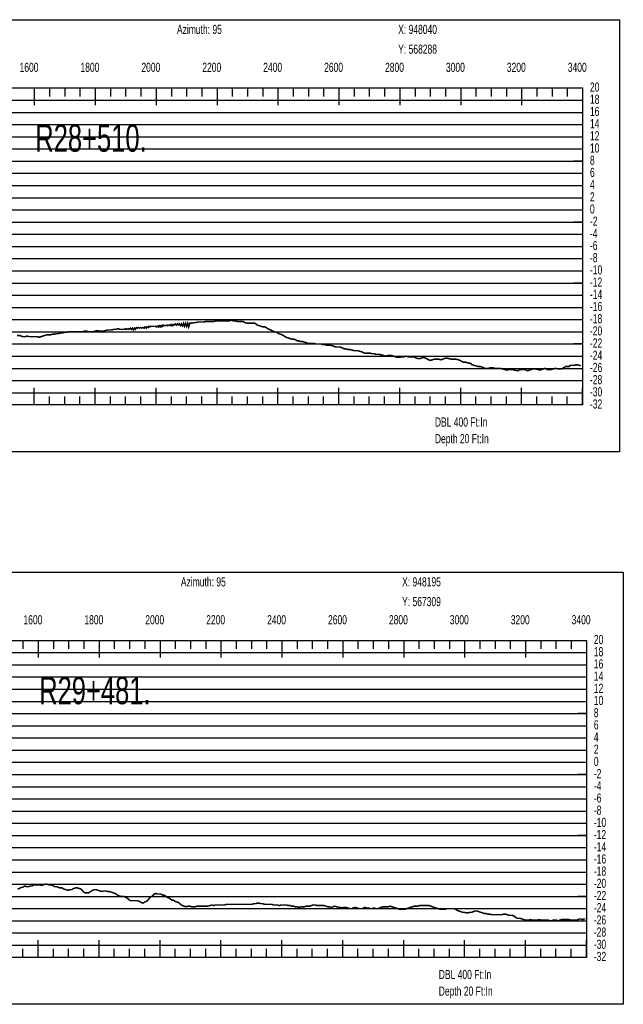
# Model space of a CAD drawing. Header units: inches. Extents: x 471865 to 538526, y 1054316 to 1102451.
# Tile 2 of 131: x 474443 to 476425, y 1054316 to 1057547. Entities that reach past the tile are written whole.
import ezdxf

# ---------------------------------------------------------------- set-up
doc = ezdxf.new("R2010")
doc.units = ezdxf.units.IN
doc.header["$MEASUREMENT"] = 0
for name, color, linetype in [('LABELS', 7, 'Continuous'), ('X_Gr1', 7, 'Continuous'), ('XSECTION', 7, 'Continuous')]:
    doc.layers.add(name, color=color, linetype=linetype)
doc.styles.get("Standard").update_dxf_attribs({"font": 'arial.ttf'})

msp = doc.modelspace()

# ---------------------------------------------------------------- linework, layer by layer
at = {"layer": 'X_Gr1', "color": 6, "linetype": 'Continuous', "lineweight": 18, "true_color": 0xff00ff, "transparency": 33554687, "const_width": 5}
for points in [[(474434.8, 1056511.1), (474441.6, 1056511.1), (474447.9, 1056509.1), (474454.2, 1056507.1), (474460.8, 1056507.1), (474467.7, 1056509.1), (474474.4, 1056507.1), (474480.5, 1056507.1), (474486.7, 1056507.1), (474493.4, 1056507.1), (474500.6, 1056507.1), (474507.2, 1056505.1), (474513.1, 1056507.1), (474519.2, 1056509.1), (474525.7, 1056511.1), (474532.3, 1056513.1), (474538.7, 1056513.1), (474544.6, 1056513.1), (474550.7, 1056515.1), (474557.2, 1056515.1), (474564.2, 1056517.1), (474570.9, 1056517.1), (474576.8, 1056519.1), (474583.1, 1056519.1), (474590.2, 1056521.1), (474597.5, 1056521.1), (474604.1, 1056523.1), (474610.1, 1056523.1), (474616.5, 1056523.1), (474623.2, 1056523.1), (474630.3, 1056523.1), (474637.2, 1056523.1), (474643.5, 1056523.1), (474649.6, 1056523.1), (474656, 1056525.1), (474663.1, 1056525.1), (474670.6, 1056523.1), (474677.6, 1056523.1), (474683.9, 1056523.1), (474690.4, 1056525.1), (474697.6, 1056527.1), (474704.9, 1056525.1), (474711.7, 1056525.1), (474718.1, 1056525.1), (474724.6, 1056527.1), (474731.7, 1056529.1), (474738.9, 1056529.1), (474745.7, 1056529.1), (474752, 1056531.1), (474758.3, 1056531.1), (474765.2, 1056533.1), (474772.7, 1056531.1), (474779.8, 1056531.1), (474786.3, 1056531.1), (474792.7, 1056533.1), (474793.6, 1056531.1), (474799.5, 1056533.1), (474801.7, 1056531.1), (474806.7, 1056535.1), (474809.6, 1056531.1), (474813.7, 1056535.1), (474816.3, 1056529.1), (474820.3, 1056535.1), (474822.3, 1056531.1), (474826.5, 1056537.1), (474828.7, 1056535.1), (474833.1, 1056537.1), (474836.4, 1056535.1), (474840.1, 1056537.1), (474844.5, 1056535.1), (474847.2, 1056537.1), (474852, 1056535.1), (474854, 1056539.1), (474858.7, 1056535.1), (474860.3, 1056539.1), (474865, 1056537.1), (474866.6, 1056541.1), (474871.6, 1056539.1), (474873.4, 1056541.1), (474878.8, 1056541.1), (474880.3, 1056541.1), (474885.9, 1056541.1), (474887.3, 1056541.1), (474893.3, 1056539.1), (474893.7, 1056541.1), (474900, 1056543.1), (474900.2, 1056539.1), (474906.5, 1056543.1), (474906.6, 1056539.1), (474912.8, 1056541.1), (474913.4, 1056545.1), (474919.2, 1056543.1), (474920.9, 1056543.1), (474926.3, 1056545.1), (474928, 1056543.1), (474933.2, 1056545.1), (474934.3, 1056545.1), (474939.6, 1056543.1), (474940.4, 1056547.1), (474945.5, 1056543.1), (474947.1, 1056547.1), (474951.7, 1056545.1), (474954.4, 1056549.1), (474958.8, 1056545.1), (474961.3, 1056549.1), (474965.7, 1056545.1), (474967.7, 1056549.1), (474971.9, 1056543.1), (474974.2, 1056549.1), (474977.7, 1056543.1), (474981, 1056551.1), (474984.1, 1056541.1), (474987.9, 1056551.1), (474991.4, 1056541.1), (474994.8, 1056551.1), (474998.1, 1056539.1), (475001.6, 1056551.1), (475008.1, 1056551.1), (475014.5, 1056553.1), (475021.3, 1056553.1), (475028.3, 1056555.1), (475035.1, 1056555.1), (475041.4, 1056555.1), (475047.8, 1056555.1), (475054.4, 1056557.1), (475061, 1056557.1), (475067.7, 1056557.1), (475074.5, 1056557.1), (475081.1, 1056557.1), (475087.7, 1056559.1), (475093.9, 1056559.1), (475100.2, 1056559.1), (475106.5, 1056559.1), (475113.3, 1056559.1), (475120, 1056559.1), (475126.2, 1056559.1), (475132.1, 1056559.1), (475138.1, 1056561.1), (475144.3, 1056559.1), (475151.1, 1056559.1), (475157.7, 1056557.1), (475163.9, 1056557.1), (475169.4, 1056557.1), (475175.6, 1056557.1), (475183.1, 1056553.1), (475190, 1056551.1), (475195.8, 1056551.1), (475201.6, 1056551.1), (475208.2, 1056551.1), (475215.8, 1056551.1), (475223, 1056545.1), (475229.6, 1056543.1), (475235.6, 1056541.1), (475241.8, 1056539.1), (475248.5, 1056539.1), (475255.3, 1056535.1), (475261.7, 1056531.1), (475267.9, 1056529.1), (475274.3, 1056525.1), (475280.8, 1056523.1), (475287.1, 1056521.1), (475293.3, 1056517.1), (475299.3, 1056515.1), (475305.4, 1056513.1), (475311.8, 1056509.1), (475318.1, 1056505.1), (475324.2, 1056503.1), (475330.1, 1056501.1), (475336.1, 1056499.1), (475342.5, 1056499.1), (475348.7, 1056497.1), (475354.8, 1056493.1), (475360.5, 1056493.1), (475365.9, 1056491.1), (475371.8, 1056491.1), (475377.9, 1056489.1), (475384, 1056487.1), (475389.4, 1056485.1), (475394.1, 1056485.1), (475398.8, 1056485.1), (475403.8, 1056485.1), (475409.2, 1056485.1), (475415, 1056483.1), (475420.4, 1056483.1), (475425.5, 1056483.1), (475431.5, 1056483.1), (475438.4, 1056481.1), (475444.8, 1056481.1), (475450.2, 1056479.1), (475455.7, 1056479.1), (475462.3, 1056479.1), (475469.7, 1056477.1), (475476.1, 1056475.1), (475481.6, 1056473.1), (475487.5, 1056473.1), (475494.4, 1056473.1), (475501.6, 1056471.1), (475507.9, 1056467.1), (475513.7, 1056467.1), (475520.1, 1056465.1), (475527.2, 1056465.1), (475534.4, 1056463.1), (475540.9, 1056461.1), (475546.7, 1056461.1), (475553, 1056461.1), (475559.8, 1056459.1), (475567.1, 1056457.1), (475574.1, 1056453.1), (475580.4, 1056453.1), (475586.6, 1056453.1), (475593.2, 1056453.1), (475600.3, 1056451.1), (475607, 1056451.1), (475613.2, 1056449.1), (475619.2, 1056449.1), (475625.1, 1056449.1), (475631.7, 1056447.1), (475638.9, 1056445.1), (475645.5, 1056443.1), (475651.2, 1056445.1), (475656.9, 1056445.1), (475663.7, 1056445.1), (475670.8, 1056443.1), (475677.4, 1056441.1), (475683.9, 1056439.1), (475690.2, 1056439.1), (475696.8, 1056441.1), (475703.8, 1056441.1), (475711, 1056443.1), (475717.7, 1056441.1), (475723.5, 1056441.1), (475729.6, 1056441.1), (475737, 1056441.1), (475744.7, 1056437.1), (475751.6, 1056435.1), (475757.1, 1056435.1), (475762.9, 1056437.1), (475770.1, 1056439.1), (475778.4, 1056435.1), (475786.2, 1056431.1), (475792.1, 1056429.1), (475797.5, 1056431.1), (475804, 1056433.1), (475811.8, 1056433.1), (475819.8, 1056433.1), (475826.3, 1056431.1), (475831.7, 1056433.1), (475837.5, 1056435.1), (475844.6, 1056437.1), (475852.4, 1056435.1), (475861.9, 1056433.1), (475864.7, 1056433.1), (475870.2, 1056433.1), (475876.4, 1056433.1), (475883.4, 1056431.1), (475889.6, 1056429.1), (475895.4, 1056425.1), (475901.4, 1056423.1), (475907.8, 1056423.1), (475914.4, 1056421.1), (475924.5, 1056419.1), (475928.1, 1056415.1), (475935, 1056413.1), (475941.7, 1056411.1), (475948.3, 1056409.1), (475954.9, 1056409.1), (475962.2, 1056407.1), (475969.3, 1056403.1), (475975.9, 1056403.1), (475982.3, 1056403.1), (475988.7, 1056405.1), (475995.8, 1056405.1), (476002.9, 1056403.1), (476009.4, 1056403.1), (476015.1, 1056403.1), (476021.2, 1056403.1), (476028.6, 1056401.1), (476036.2, 1056399.1), (476042.7, 1056397.1), (476048, 1056399.1), (476053.7, 1056399.1), (476061.2, 1056399.1), (476069.4, 1056397.1), (476079.3, 1056395.1), (476082.1, 1056397.1), (476087.8, 1056399.1), (476094.9, 1056399.1), (476102.9, 1056399.1), (476110.4, 1056395.1), (476116.7, 1056397.1), (476122.1, 1056399.1), (476128.4, 1056401.1), (476135.9, 1056401.1), (476147, 1056399.1), (476150.4, 1056397.1), (476155.8, 1056399.1), (476161.5, 1056401.1), (476168.1, 1056403.1), (476175.4, 1056399.1), (476182.2, 1056399.1), (476188.1, 1056399.1), (476194.4, 1056401.1), (476201.8, 1056403.1), (476212.8, 1056401.1), (476216.3, 1056401.1), (476222.5, 1056401.1), (476229, 1056405.1), (476236.1, 1056409.1), (476247.4, 1056409.1), (476251.2, 1056413.1), (476257.9, 1056413.1), (476264.2, 1056413.1), (476270.6, 1056415.1), (476281.5, 1056413.1), (476285.4, 1056411.1)], [(474436.1, 1054694.4), (474442.2, 1054696.4), (474448, 1054700.4), (474453.7, 1054700.4), (474459.9, 1054704.4), (474466.2, 1054702.4), (474472.1, 1054702.4), (474477.7, 1054704.4), (474483.6, 1054704.4), (474490.1, 1054708.4), (474496.6, 1054708.4), (474502.6, 1054708.4), (474508.6, 1054708.4), (474514.7, 1054706.4), (474521, 1054708.4), (474527.3, 1054710.4), (474533.2, 1054710.4), (474538.9, 1054708.4), (474544.6, 1054708.4), (474551.1, 1054706.4), (474557.8, 1054702.4), (474564, 1054702.4), (474569.7, 1054700.4), (474575.3, 1054698.4), (474581.7, 1054698.4), (474588.6, 1054694.4), (474595, 1054692.4), (474600.8, 1054690.4), (474606.6, 1054692.4), (474613.3, 1054692.4), (474620.2, 1054696.4), (474626.6, 1054698.4), (474632.6, 1054698.4), (474638.6, 1054696.4), (474645, 1054694.4), (474651.5, 1054686.4), (474657.6, 1054682.4), (474663.6, 1054682.4), (474669.7, 1054682.4), (474676, 1054686.4), (474682.2, 1054690.4), (474688.2, 1054692.4), (474694.4, 1054692.4), (474700.7, 1054690.4), (474707, 1054688.4), (474713.2, 1054686.4), (474719.3, 1054688.4), (474725.4, 1054688.4), (474731.6, 1054686.4), (474737.8, 1054686.4), (474744, 1054684.4), (474749.9, 1054682.4), (474756, 1054680.4), (474762.2, 1054676.4), (474768.5, 1054672.4), (474774.7, 1054670.4), (474780.5, 1054670.4), (474786.6, 1054670.4), (474793, 1054666.4), (474799.5, 1054662.4), (474805.7, 1054656.4), (474811.6, 1054656.4), (474817.5, 1054656.4), (474823.7, 1054656.4), (474830, 1054656.4), (474836.2, 1054654.4), (474842.2, 1054650.4), (474848.1, 1054648.4), (474854, 1054652.4), (474860, 1054654.4), (474866, 1054660.4), (474871.8, 1054668.4), (474877.6, 1054670.4), (474883.3, 1054676.4), (474889, 1054680.4), (474894.9, 1054678.4), (474900.6, 1054678.4), (474906.5, 1054678.4), (474912.3, 1054674.4), (474918.1, 1054674.4), (474923.6, 1054670.4), (474929.1, 1054666.4), (474935.3, 1054664.4), (474941.7, 1054658.4), (474947.5, 1054658.4), (474952.7, 1054654.4), (474958.2, 1054652.4), (474964.7, 1054650.4), (474971.2, 1054644.4), (474977.3, 1054640.4), (474983.2, 1054638.4), (474989.2, 1054636.4), (474995.5, 1054638.4), (475001.8, 1054638.4), (475007.8, 1054636.4), (475013.6, 1054636.4), (475019.4, 1054636.4), (475025.3, 1054638.4), (475031.1, 1054638.4), (475037, 1054638.4), (475043.3, 1054638.4), (475049.6, 1054638.4), (475055.5, 1054638.4), (475061.2, 1054638.4), (475067.2, 1054640.4), (475073.7, 1054642.4), (475079.9, 1054640.4), (475085.7, 1054642.4), (475091.4, 1054642.4), (475097.6, 1054642.4), (475104.1, 1054642.4), (475110.2, 1054642.4), (475115.9, 1054642.4), (475121.5, 1054644.4), (475127.5, 1054644.4), (475133.8, 1054644.4), (475139.8, 1054644.4), (475145.6, 1054644.4), (475151.4, 1054644.4), (475157.6, 1054644.4), (475163.8, 1054644.4), (475169.6, 1054644.4), (475175.4, 1054644.4), (475181.6, 1054644.4), (475187.9, 1054644.4), (475193.9, 1054644.4), (475199.5, 1054644.4), (475205.5, 1054644.4), (475211.7, 1054646.4), (475217.7, 1054646.4), (475223.5, 1054648.4), (475229.3, 1054648.4), (475235.4, 1054646.4), (475241.6, 1054646.4), (475247.6, 1054644.4), (475253.3, 1054644.4), (475259.1, 1054644.4), (475265.2, 1054644.4), (475271.2, 1054644.4), (475277.2, 1054642.4), (475283, 1054642.4), (475289.1, 1054642.4), (475295.4, 1054640.4), (475301.4, 1054642.4), (475307, 1054642.4), (475312.6, 1054642.4), (475318.7, 1054642.4), (475325.2, 1054640.4), (475331.2, 1054640.4), (475336.6, 1054638.4), (475342.2, 1054638.4), (475348.3, 1054636.4), (475354.7, 1054636.4), (475360.6, 1054634.4), (475366, 1054636.4), (475371.4, 1054636.4), (475377.3, 1054636.4), (475383.8, 1054638.4), (475390, 1054638.4), (475395.6, 1054638.4), (475401.1, 1054640.4), (475406.8, 1054642.4), (475413, 1054642.4), (475419.4, 1054640.4), (475425.5, 1054640.4), (475431, 1054640.4), (475436.5, 1054640.4), (475442.5, 1054640.4), (475448.8, 1054638.4), (475454.9, 1054636.4), (475460.6, 1054636.4), (475466.3, 1054634.4), (475472.1, 1054636.4), (475477.9, 1054638.4), (475483.9, 1054636.4), (475490.4, 1054634.4), (475496.8, 1054634.4), (475502.4, 1054632.4), (475507.7, 1054634.4), (475513.8, 1054634.4), (475520.9, 1054632.4), (475527.5, 1054630.4), (475533, 1054630.4), (475538.1, 1054632.4), (475544.3, 1054634.4), (475551.5, 1054632.4), (475558.2, 1054630.4), (475563.8, 1054630.4), (475569.2, 1054630.4), (475575.7, 1054634.4), (475582.5, 1054632.4), (475588.8, 1054632.4), (475594.6, 1054630.4), (475600.5, 1054630.4), (475606.7, 1054632.4), (475613, 1054630.4), (475618.9, 1054630.4), (475624.4, 1054632.4), (475630, 1054634.4), (475635.7, 1054636.4), (475642, 1054636.4), (475648.2, 1054636.4), (475654, 1054636.4), (475659.5, 1054638.4), (475665.3, 1054636.4), (475671.7, 1054634.4), (475678.1, 1054632.4), (475684.1, 1054630.4), (475689.7, 1054628.4), (475695.7, 1054628.4), (475702.1, 1054628.4), (475708.6, 1054628.4), (475714.6, 1054630.4), (475720.1, 1054632.4), (475725.9, 1054634.4), (475732.3, 1054636.4), (475738.8, 1054638.4), (475744.7, 1054638.4), (475750.3, 1054638.4), (475756.4, 1054640.4), (475762.9, 1054640.4), (475768.9, 1054640.4), (475774.6, 1054640.4), (475780.6, 1054640.4), (475787, 1054640.4), (475793.1, 1054638.4), (475798.8, 1054636.4), (475804.5, 1054634.4), (475810.7, 1054632.4), (475816.9, 1054630.4), (475822.7, 1054628.4), (475828.2, 1054628.4), (475834.1, 1054628.4), (475840.4, 1054628.4), (475846.2, 1054630.4), (475851.9, 1054630.4), (475857.7, 1054630.4), (475863.5, 1054630.4), (475868.8, 1054630.4), (475874.3, 1054628.4), (475880.2, 1054624.4), (475885.9, 1054622.4), (475891.5, 1054620.4), (475897.1, 1054618.4), (475903, 1054618.4), (475909, 1054616.4), (475915.1, 1054616.4), (475921.2, 1054618.4), (475927, 1054618.4), (475932.8, 1054620.4), (475938.8, 1054622.4), (475944.9, 1054622.4), (475950.8, 1054620.4), (475956.5, 1054618.4), (475962.5, 1054616.4), (475968.6, 1054614.4), (475974.3, 1054614.4), (475980, 1054612.4), (475986, 1054612.4), (475992.2, 1054610.4), (475997.8, 1054610.4), (476003.2, 1054610.4), (476009.3, 1054610.4), (476015.7, 1054610.4), (476021.4, 1054610.4), (476026.6, 1054610.4), (476032.1, 1054612.4), (476038.1, 1054612.4), (476044, 1054610.4), (476049.3, 1054608.4), (476054.3, 1054608.4), (476059.5, 1054608.4), (476065.1, 1054606.4), (476071, 1054602.4), (476076.6, 1054598.4), (476081.7, 1054598.4), (476087, 1054598.4), (476092.9, 1054596.4), (476098.8, 1054594.4), (476104.3, 1054592.4), (476109.5, 1054592.4), (476114.9, 1054592.4), (476120.3, 1054594.4), (476125.3, 1054592.4), (476130.2, 1054592.4), (476135.2, 1054592.4), (476139.9, 1054592.4), (476144.1, 1054592.4), (476148.6, 1054594.4), (476153.9, 1054592.4), (476159.1, 1054592.4), (476163.4, 1054592.4), (476167.8, 1054592.4), (476173.5, 1054592.4), (476179.4, 1054592.4), (476184.5, 1054590.4), (476189, 1054590.4), (476194.1, 1054592.4), (476200, 1054592.4), (476205.9, 1054592.4), (476211.3, 1054590.4), (476216.5, 1054592.4), (476222.5, 1054594.4), (476232.1, 1054594.4), (476235, 1054594.4), (476240.7, 1054594.4), (476246.8, 1054594.4), (476253.4, 1054592.4), (476259.7, 1054592.4), (476265.2, 1054592.4), (476270.6, 1054592.4), (476276.1, 1054594.4), (476281.6, 1054596.4), (476286.7, 1054596.4), (476291.6, 1054594.4), (476296.3, 1054596.4), (476300.7, 1054596.4)]]:
    msp.add_lwpolyline(points, dxfattribs=at)
at = {"layer": 'XSECTION', "color": 18, "linetype": 'Continuous', "true_color": 0x000000}
for points in [[(472769.9, 1057547.1), (476412.3, 1057547.1), (476412.3, 1056129.1), (472769.9, 1056129.1), (472769.9, 1057547.1)], [(472891.1, 1057323.1), (476291.1, 1057323.1), (476291.1, 1056283.1), (472891.1, 1056283.1), (472891.1, 1057323.1)], [(474491.1, 1057323.1), (474491.1, 1057266.7)], [(474491.1, 1057323.1), (474491.1, 1057295.1)], [(474541.1, 1057323.1), (474541.1, 1057295.1)], [(474591.1, 1057323.1), (474591.1, 1057295.1)], [(474641.1, 1057323.1), (474641.1, 1057295.1)], [(474691.1, 1057323.1), (474691.1, 1057266.7)], [(474691.1, 1057323.1), (474691.1, 1057295.1)], [(474741.1, 1057323.1), (474741.1, 1057295.1)], [(474791.1, 1057323.1), (474791.1, 1057295.1)], [(474841.1, 1057323.1), (474841.1, 1057295.1)], [(474891.1, 1057323.1), (474891.1, 1057266.7)], [(474891.1, 1057323.1), (474891.1, 1057295.1)], [(474941.1, 1057323.1), (474941.1, 1057295.1)], [(474991.1, 1057323.1), (474991.1, 1057295.1)], [(475041.1, 1057323.1), (475041.1, 1057295.1)], [(475091.1, 1057323.1), (475091.1, 1057266.7)], [(475091.1, 1057323.1), (475091.1, 1057295.1)], [(475141.1, 1057323.1), (475141.1, 1057295.1)], [(475191.1, 1057323.1), (475191.1, 1057295.1)], [(475241.1, 1057323.1), (475241.1, 1057295.1)], [(475291.1, 1057323.1), (475291.1, 1057266.7)], [(475291.1, 1057323.1), (475291.1, 1057295.1)], [(475341.1, 1057323.1), (475341.1, 1057295.1)], [(475391.1, 1057323.1), (475391.1, 1057295.1)], [(475441.1, 1057323.1), (475441.1, 1057295.1)], [(475491.1, 1057323.1), (475491.1, 1057266.7)], [(475491.1, 1057323.1), (475491.1, 1057295.1)], [(475541.1, 1057323.1), (475541.1, 1057295.1)], [(475591.1, 1057323.1), (475591.1, 1057295.1)], [(475641.1, 1057323.1), (475641.1, 1057295.1)], [(475691.1, 1057323.1), (475691.1, 1057266.7)], [(475691.1, 1057323.1), (475691.1, 1057295.1)], [(475741.1, 1057323.1), (475741.1, 1057295.1)], [(475791.1, 1057323.1), (475791.1, 1057295.1)], [(475841.1, 1057323.1), (475841.1, 1057295.1)], [(475891.1, 1057323.1), (475891.1, 1057266.7)], [(475891.1, 1057323.1), (475891.1, 1057295.1)], [(475941.1, 1057323.1), (475941.1, 1057295.1)], [(475991.1, 1057323.1), (475991.1, 1057295.1)], [(476041.1, 1057323.1), (476041.1, 1057295.1)], [(476091.1, 1057323.1), (476091.1, 1057266.7)], [(476091.1, 1057323.1), (476091.1, 1057295.1)], [(476141.1, 1057323.1), (476141.1, 1057295.1)], [(476191.1, 1057323.1), (476191.1, 1057295.1)], [(476241.1, 1057323.1), (476241.1, 1057295.1)], [(476291.1, 1057323.1), (476291.1, 1057266.7)], [(476291.1, 1057323.1), (476291.1, 1057295.1)], [(476291.1, 1057083.1), (476263.1, 1057083.1)], [(476291.1, 1056883.1), (476263.1, 1056883.1)], [(476291.1, 1056683.1), (476263.1, 1056683.1)], [(476291.1, 1056483.1), (476263.1, 1056483.1)], [(474491.1, 1056283.1), (474491.1, 1056339.5)], [(474691.1, 1056283.1), (474691.1, 1056339.5)], [(474891.1, 1056283.1), (474891.1, 1056339.5)], [(475091.1, 1056283.1), (475091.1, 1056339.5)], [(475291.1, 1056283.1), (475291.1, 1056339.5)], [(475491.1, 1056283.1), (475491.1, 1056339.5)], [(475691.1, 1056283.1), (475691.1, 1056339.5)], [(475891.1, 1056283.1), (475891.1, 1056339.5)], [(476091.1, 1056283.1), (476091.1, 1056339.5)], [(476291.1, 1056283.1), (476291.1, 1056339.5)], [(474491.1, 1056283.1), (474491.1, 1056311.1)], [(474541.1, 1056283.1), (474541.1, 1056311.1)], [(474591.1, 1056283.1), (474591.1, 1056311.1)], [(474641.1, 1056283.1), (474641.1, 1056311.1)], [(474691.1, 1056283.1), (474691.1, 1056311.1)], [(474741.1, 1056283.1), (474741.1, 1056311.1)], [(474791.1, 1056283.1), (474791.1, 1056311.1)], [(474841.1, 1056283.1), (474841.1, 1056311.1)], [(474891.1, 1056283.1), (474891.1, 1056311.1)], [(474941.1, 1056283.1), (474941.1, 1056311.1)], [(474991.1, 1056283.1), (474991.1, 1056311.1)], [(475041.1, 1056283.1), (475041.1, 1056311.1)], [(475091.1, 1056283.1), (475091.1, 1056311.1)], [(475141.1, 1056283.1), (475141.1, 1056311.1)], [(475191.1, 1056283.1), (475191.1, 1056311.1)], [(475241.1, 1056283.1), (475241.1, 1056311.1)], [(475291.1, 1056283.1), (475291.1, 1056311.1)], [(475341.1, 1056283.1), (475341.1, 1056311.1)], [(475391.1, 1056283.1), (475391.1, 1056311.1)], [(475441.1, 1056283.1), (475441.1, 1056311.1)], [(475491.1, 1056283.1), (475491.1, 1056311.1)], [(475541.1, 1056283.1), (475541.1, 1056311.1)], [(475591.1, 1056283.1), (475591.1, 1056311.1)], [(475641.1, 1056283.1), (475641.1, 1056311.1)], [(475691.1, 1056283.1), (475691.1, 1056311.1)], [(475741.1, 1056283.1), (475741.1, 1056311.1)], [(475791.1, 1056283.1), (475791.1, 1056311.1)], [(475841.1, 1056283.1), (475841.1, 1056311.1)], [(475891.1, 1056283.1), (475891.1, 1056311.1)], [(475941.1, 1056283.1), (475941.1, 1056311.1)], [(475991.1, 1056283.1), (475991.1, 1056311.1)], [(476041.1, 1056283.1), (476041.1, 1056311.1)], [(476091.1, 1056283.1), (476091.1, 1056311.1)], [(476141.1, 1056283.1), (476141.1, 1056311.1)], [(476191.1, 1056283.1), (476191.1, 1056311.1)], [(476241.1, 1056283.1), (476241.1, 1056311.1)], [(476291.1, 1056283.1), (476291.1, 1056311.1)], [(472782.7, 1055734.4), (476425.1, 1055734.4), (476425.1, 1054316.4), (472782.7, 1054316.4), (472782.7, 1055734.4)], [(472903.9, 1055510.4), (476303.9, 1055510.4), (476303.9, 1054470.4), (472903.9, 1054470.4), (472903.9, 1055510.4)], [(474453.9, 1055510.4), (474453.9, 1055482.4)], [(474503.9, 1055510.4), (474503.9, 1055454)], [(474503.9, 1055510.4), (474503.9, 1055482.4)], [(474553.9, 1055510.4), (474553.9, 1055482.4)], [(474603.9, 1055510.4), (474603.9, 1055482.4)], [(474653.9, 1055510.4), (474653.9, 1055482.4)], [(474703.9, 1055510.4), (474703.9, 1055454)], [(474703.9, 1055510.4), (474703.9, 1055482.4)], [(474753.9, 1055510.4), (474753.9, 1055482.4)], [(474803.9, 1055510.4), (474803.9, 1055482.4)], [(474853.9, 1055510.4), (474853.9, 1055482.4)], [(474903.9, 1055510.4), (474903.9, 1055454)], [(474903.9, 1055510.4), (474903.9, 1055482.4)], [(474953.9, 1055510.4), (474953.9, 1055482.4)], [(475003.9, 1055510.4), (475003.9, 1055482.4)], [(475053.9, 1055510.4), (475053.9, 1055482.4)], [(475103.9, 1055510.4), (475103.9, 1055454)], [(475103.9, 1055510.4), (475103.9, 1055482.4)], [(475153.9, 1055510.4), (475153.9, 1055482.4)], [(475203.9, 1055510.4), (475203.9, 1055482.4)], [(475253.9, 1055510.4), (475253.9, 1055482.4)], [(475303.9, 1055510.4), (475303.9, 1055454)], [(475303.9, 1055510.4), (475303.9, 1055482.4)], [(475353.9, 1055510.4), (475353.9, 1055482.4)], [(475403.9, 1055510.4), (475403.9, 1055482.4)], [(475453.9, 1055510.4), (475453.9, 1055482.4)], [(475503.9, 1055510.4), (475503.9, 1055454)], [(475503.9, 1055510.4), (475503.9, 1055482.4)], [(475553.9, 1055510.4), (475553.9, 1055482.4)], [(475603.9, 1055510.4), (475603.9, 1055482.4)], [(475653.9, 1055510.4), (475653.9, 1055482.4)], [(475703.9, 1055510.4), (475703.9, 1055454)], [(475703.9, 1055510.4), (475703.9, 1055482.4)], [(475753.9, 1055510.4), (475753.9, 1055482.4)], [(475803.9, 1055510.4), (475803.9, 1055482.4)], [(475853.9, 1055510.4), (475853.9, 1055482.4)], [(475903.9, 1055510.4), (475903.9, 1055454)], [(475903.9, 1055510.4), (475903.9, 1055482.4)], [(475953.9, 1055510.4), (475953.9, 1055482.4)], [(476003.9, 1055510.4), (476003.9, 1055482.4)], [(476053.9, 1055510.4), (476053.9, 1055482.4)], [(476103.9, 1055510.4), (476103.9, 1055454)], [(476103.9, 1055510.4), (476103.9, 1055482.4)], [(476153.9, 1055510.4), (476153.9, 1055482.4)], [(476203.9, 1055510.4), (476203.9, 1055482.4)], [(476253.9, 1055510.4), (476253.9, 1055482.4)], [(476303.9, 1055510.4), (476303.9, 1055454)], [(476303.9, 1055510.4), (476303.9, 1055482.4)], [(476303.9, 1055270.4), (476275.9, 1055270.4)], [(476303.9, 1055070.4), (476275.9, 1055070.4)], [(476303.9, 1054870.4), (476275.9, 1054870.4)], [(476303.9, 1054670.4), (476275.9, 1054670.4)], [(474503.9, 1054470.4), (474503.9, 1054526.8)], [(474703.9, 1054470.4), (474703.9, 1054526.8)], [(474903.9, 1054470.4), (474903.9, 1054526.8)], [(475103.9, 1054470.4), (475103.9, 1054526.8)], [(475303.9, 1054470.4), (475303.9, 1054526.8)], [(475503.9, 1054470.4), (475503.9, 1054526.8)], [(475703.9, 1054470.4), (475703.9, 1054526.8)], [(475903.9, 1054470.4), (475903.9, 1054526.8)], [(476103.9, 1054470.4), (476103.9, 1054526.8)], [(476303.9, 1054470.4), (476303.9, 1054526.8)], [(474453.9, 1054470.4), (474453.9, 1054498.4)], [(474503.9, 1054470.4), (474503.9, 1054498.4)], [(474553.9, 1054470.4), (474553.9, 1054498.4)], [(474603.9, 1054470.4), (474603.9, 1054498.4)], [(474653.9, 1054470.4), (474653.9, 1054498.4)], [(474703.9, 1054470.4), (474703.9, 1054498.4)], [(474753.9, 1054470.4), (474753.9, 1054498.4)], [(474803.9, 1054470.4), (474803.9, 1054498.4)], [(474853.9, 1054470.4), (474853.9, 1054498.4)], [(474903.9, 1054470.4), (474903.9, 1054498.4)], [(474953.9, 1054470.4), (474953.9, 1054498.4)], [(475003.9, 1054470.4), (475003.9, 1054498.4)], [(475053.9, 1054470.4), (475053.9, 1054498.4)], [(475103.9, 1054470.4), (475103.9, 1054498.4)], [(475153.9, 1054470.4), (475153.9, 1054498.4)], [(475203.9, 1054470.4), (475203.9, 1054498.4)], [(475253.9, 1054470.4), (475253.9, 1054498.4)], [(475303.9, 1054470.4), (475303.9, 1054498.4)], [(475353.9, 1054470.4), (475353.9, 1054498.4)], [(475403.9, 1054470.4), (475403.9, 1054498.4)], [(475453.9, 1054470.4), (475453.9, 1054498.4)], [(475503.9, 1054470.4), (475503.9, 1054498.4)], [(475553.9, 1054470.4), (475553.9, 1054498.4)], [(475603.9, 1054470.4), (475603.9, 1054498.4)], [(475653.9, 1054470.4), (475653.9, 1054498.4)], [(475703.9, 1054470.4), (475703.9, 1054498.4)], [(475753.9, 1054470.4), (475753.9, 1054498.4)], [(475803.9, 1054470.4), (475803.9, 1054498.4)], [(475853.9, 1054470.4), (475853.9, 1054498.4)], [(475903.9, 1054470.4), (475903.9, 1054498.4)], [(475953.9, 1054470.4), (475953.9, 1054498.4)], [(476003.9, 1054470.4), (476003.9, 1054498.4)], [(476053.9, 1054470.4), (476053.9, 1054498.4)], [(476103.9, 1054470.4), (476103.9, 1054498.4)], [(476153.9, 1054470.4), (476153.9, 1054498.4)], [(476203.9, 1054470.4), (476203.9, 1054498.4)], [(476253.9, 1054470.4), (476253.9, 1054498.4)], [(476303.9, 1054470.4), (476303.9, 1054498.4)]]:
    msp.add_lwpolyline(points, dxfattribs=at)
at = {"layer": 'XSECTION', "color": 18, "true_color": 0x000000}
for points in [[(472891.1, 1057283.1), (476291.1, 1057283.1)], [(472891.1, 1057243.1), (476291.1, 1057243.1)], [(472891.1, 1057203.1), (476291.1, 1057203.1)], [(472891.1, 1057163.1), (476291.1, 1057163.1)], [(472891.1, 1057123.1), (476291.1, 1057123.1)], [(472891.1, 1057083.1), (476291.1, 1057083.1)], [(472891.1, 1057043.1), (476291.1, 1057043.1)], [(472891.1, 1057003.1), (476291.1, 1057003.1)], [(472891.1, 1056963.1), (476291.1, 1056963.1)], [(472891.1, 1056923.1), (476291.1, 1056923.1)], [(472891.1, 1056883.1), (476291.1, 1056883.1)], [(472891.1, 1056843.1), (476291.1, 1056843.1)], [(472891.1, 1056803.1), (476291.1, 1056803.1)], [(472891.1, 1056763.1), (476291.1, 1056763.1)], [(472891.1, 1056723.1), (476291.1, 1056723.1)], [(472891.1, 1056683.1), (476291.1, 1056683.1)], [(472891.1, 1056643.1), (476291.1, 1056643.1)], [(472891.1, 1056603.1), (476291.1, 1056603.1)], [(472891.1, 1056563.1), (476291.1, 1056563.1)], [(472891.1, 1056523.1), (476291.1, 1056523.1)], [(472891.1, 1056483.1), (476291.1, 1056483.1)], [(472891.1, 1056443.1), (476291.1, 1056443.1)], [(472891.1, 1056403.1), (476291.1, 1056403.1)], [(472891.1, 1056363.1), (476291.1, 1056363.1)], [(472891.1, 1056323.1), (476291.1, 1056323.1)], [(472903.9, 1055470.4), (476303.9, 1055470.4)], [(472903.9, 1055430.4), (476303.9, 1055430.4)], [(472903.9, 1055390.4), (476303.9, 1055390.4)], [(472903.9, 1055350.4), (476303.9, 1055350.4)], [(472903.9, 1055310.4), (476303.9, 1055310.4)], [(472903.9, 1055270.4), (476303.9, 1055270.4)], [(472903.9, 1055230.4), (476303.9, 1055230.4)], [(472903.9, 1055190.4), (476303.9, 1055190.4)], [(472903.9, 1055150.4), (476303.9, 1055150.4)], [(472903.9, 1055110.4), (476303.9, 1055110.4)], [(472903.9, 1055070.4), (476303.9, 1055070.4)], [(472903.9, 1055030.4), (476303.9, 1055030.4)], [(472903.9, 1054990.4), (476303.9, 1054990.4)], [(472903.9, 1054950.4), (476303.9, 1054950.4)], [(472903.9, 1054910.4), (476303.9, 1054910.4)], [(472903.9, 1054870.4), (476303.9, 1054870.4)], [(472903.9, 1054830.4), (476303.9, 1054830.4)], [(472903.9, 1054790.4), (476303.9, 1054790.4)], [(472903.9, 1054750.4), (476303.9, 1054750.4)], [(472903.9, 1054710.4), (476303.9, 1054710.4)], [(472903.9, 1054670.4), (476303.9, 1054670.4)], [(472903.9, 1054630.4), (476303.9, 1054630.4)], [(472903.9, 1054590.4), (476303.9, 1054590.4)], [(472903.9, 1054550.4), (476303.9, 1054550.4)], [(472903.9, 1054510.4), (476303.9, 1054510.4)]]:
    msp.add_lwpolyline(points, dxfattribs=at)

# ---------------------------------------------------------------- texts
at = {"layer": 'LABELS', "color": 18, "true_color": 0x000000, "width": 0.666667}
for s, height, p in [('Azimuth: 95', 30, (474959.5, 1057500.3)), ('X: 948040', 30, (475685.9, 1057500.3)), ('Y: 568288', 30, (475685.9, 1057435.5)), ('1600', 30, (474442.7, 1057375.9)), ('1800', 30, (474642.7, 1057375.9)), ('2000', 30, (474842.7, 1057375.9)), ('2200', 30, (475042.7, 1057375.9)), ('2400', 30, (475242.7, 1057375.9)), ('2600', 30, (475442.7, 1057375.9)), ('2800', 30, (475642.7, 1057375.9)), ('3000', 30, (475842.7, 1057375.9)), ('3200', 30, (476042.7, 1057375.9)), ('3400', 30, (476242.7, 1057375.9)), ('20', 30, (476315.5, 1057311.1)), ('18', 30, (476315.5, 1057271.1)), ('16', 30, (476315.5, 1057231.1)), ('R28+510.', 90, (474494.3, 1057113.9)), ('14', 30, (476315.5, 1057191.1)), ('12', 30, (476315.5, 1057151.1)), ('10', 30, (476315.5, 1057111.1)), ('8', 30, (476315.5, 1057071.1)), ('6', 30, (476315.5, 1057031.1)), ('4', 30, (476315.5, 1056991.1)), ('2', 30, (476315.5, 1056951.1)), ('0', 30, (476315.5, 1056911.1)), ('-2', 30, (476315.5, 1056871.1)), ('-4', 30, (476315.5, 1056831.1)), ('-6', 30, (476315.5, 1056791.1)), ('-8', 30, (476315.5, 1056751.1)), ('-10', 30, (476315.5, 1056711.1)), ('-12', 30, (476315.5, 1056671.1)), ('-14', 30, (476315.5, 1056631.1)), ('-16', 30, (476315.5, 1056591.1)), ('-18', 30, (476315.5, 1056551.1)), ('-20', 30, (476315.5, 1056511.1)), ('-22', 30, (476315.5, 1056471.1)), ('-24', 30, (476315.5, 1056431.1)), ('-26', 30, (476315.5, 1056391.1)), ('-28', 30, (476315.5, 1056351.1)), ('-30', 30, (476315.5, 1056311.1)), ('-32', 30, (476315.5, 1056271.1)), ('DBL 400 Ft:In', 30, (475806.3, 1056211.9)), ('Depth 20 Ft:In', 30, (475806.3, 1056157.5)), ('Azimuth: 95', 30, (474972.3, 1055687.6)), ('X: 948195', 30, (475698.7, 1055687.6)), ('Y: 567309', 30, (475698.7, 1055622.8)), ('1600', 30, (474455.5, 1055563.2)), ('1800', 30, (474655.5, 1055563.2)), ('2000', 30, (474855.5, 1055563.2)), ('2200', 30, (475055.5, 1055563.2)), ('2400', 30, (475255.5, 1055563.2)), ('2600', 30, (475455.5, 1055563.2)), ('2800', 30, (475655.5, 1055563.2)), ('3000', 30, (475855.5, 1055563.2)), ('3200', 30, (476055.5, 1055563.2)), ('3400', 30, (476255.5, 1055563.2)), ('20', 30, (476328.3, 1055498.4)), ('18', 30, (476328.3, 1055458.4)), ('16', 30, (476328.3, 1055418.4)), ('R29+481.', 90, (474507.1, 1055301.2)), ('14', 30, (476328.3, 1055378.4)), ('12', 30, (476328.3, 1055338.4)), ('10', 30, (476328.3, 1055298.4)), ('8', 30, (476328.3, 1055258.4)), ('6', 30, (476328.3, 1055218.4)), ('4', 30, (476328.3, 1055178.4)), ('2', 30, (476328.3, 1055138.4)), ('0', 30, (476328.3, 1055098.4)), ('-2', 30, (476328.3, 1055058.4)), ('-4', 30, (476328.3, 1055018.4)), ('-6', 30, (476328.3, 1054978.4)), ('-8', 30, (476328.3, 1054938.4)), ('-10', 30, (476328.3, 1054898.4)), ('-12', 30, (476328.3, 1054858.4)), ('-14', 30, (476328.3, 1054818.4)), ('-16', 30, (476328.3, 1054778.4)), ('-18', 30, (476328.3, 1054738.4)), ('-20', 30, (476328.3, 1054698.4)), ('-22', 30, (476328.3, 1054658.4)), ('-24', 30, (476328.3, 1054618.4)), ('-26', 30, (476328.3, 1054578.4)), ('-28', 30, (476328.3, 1054538.4)), ('-30', 30, (476328.3, 1054498.4)), ('-32', 30, (476328.3, 1054458.4)), ('DBL 400 Ft:In', 30, (475819.1, 1054399.2)), ('Depth 20 Ft:In', 30, (475819.1, 1054344.8))]:
    msp.add_text(s, height=height, dxfattribs=at).set_placement(p)

doc.saveas('drawing.dxf')
